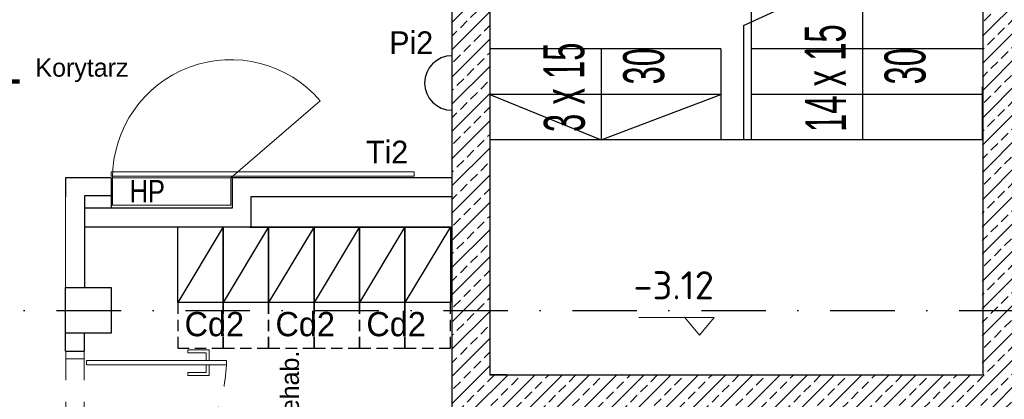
# Model space of a CAD drawing. Header units: millimetres. Extents: x 14495 to 271441, y -21035 to 2232.
# Tile 214 of 227: x 86805 to 87454, y 736 to 987. Entities that reach past the tile are written whole.
import ezdxf
from ezdxf.enums import TextEntityAlignment as Align

# ---------------------------------------------------------------- set-up
doc = ezdxf.new("R2010")
doc.units = ezdxf.units.MM
for name, pattern in [('DASHDOT', [1, 0.5, -0.25, 0, -0.25]), ('DASHED', [28.222222, 14.111111, -14.111111]), ('KRESKOWA2', [0.375, 0.25, -0.125])]:
    doc.linetypes.add(name, pattern=pattern)
for name, color, linetype in [('-- TECH  SYMBOLE', 1, 'Continuous'), ('-- TECH SYMBOLE NOWE', 1, 'Continuous'), ('-- TECH WYPOSAŻENIE', 2, 'Continuous'), ('_1_cienkie', 251, 'Continuous'), ('_A_widok', 1, 'Continuous'), ('A-POW-NR', 1, 'Continuous'), ('a_HATCH', 9, 'Continuous'), ('A_KOTA', 7, 'Continuous'), ('A_Lcienka', 253, 'Continuous'), ('A_opis', 1, 'Continuous'), ('A_OSIE', 252, 'DASHDOT'), ('A_PROJEKTOWANE', 3, 'Continuous'), ('A_SC_DZIAlOWE', 4, 'Continuous'), ('TRE_w_meble_medic_aranzacja', 1, 'Continuous')]:
    doc.layers.add(name, color=color, linetype=linetype)
doc.layers.add('A-POW', color=2, linetype='Continuous', plot=False)
for name, color, linetype, lineweight in [('a_hydrant pożarowy', 242, 'Continuous', 18), ('A_KOTY', 42, 'Continuous', 20), ('A_Stolarka_drzwi', 1, 'Continuous', 9), ('TECH Wyp-meble nowe', 1, 'Continuous', 30)]:
    doc.layers.add(name, color=color, linetype=linetype, lineweight=lineweight)
doc.styles.add('ARIAL1_2', font='arial.ttf', dxfattribs={"width": 1.2})
doc.styles.add('arialce', font='ARIALN.TTF')
doc.styles.add('AVAL', font='txt')
doc.styles.add('cg', font='GOTHIC.TTF')
doc.styles.add('iso', font='isocpeur.ttf', dxfattribs={"width": 1.2})
doc.styles.add('switz721ltexbt', font='swissel.ttf')

# ---------------------------------------------------------------- blocks, each defined once
blk = doc.blocks.new('KOTA')
for p, q in [((0, 0), (-11.77, 14.19)), ((-11.77, 14.19), (16.2, 14.19)), ((0, 0), (11.77, 14.19)), ((16.2, 14.19), (48.6, 14.19))]:
    blk.add_line(p, q)
at = {"layer": 'A_KOTA', "color": 6, "style": 'AVAL'}
blk.add_attdef('%%P0,00', (-11.32, 18.66), '', height=14.4, dxfattribs=at)
blk = doc.blocks.new('POW')
at = {"const_width": 5}
blk.add_lwpolyline([(125.3, 0), (0, 0)], dxfattribs=at)
at = {"style": 'switz721ltexbt'}
blk.add_attdef('001', (-1.8, 12.3), '', height=41.2, dxfattribs=at)
blk = doc.blocks.new('DRZWI Z OSCIEZNICA NIEOKALAJACA 90')
at = {"linetype": 'DASHED'}
for p, q in [((-12, 5), (-12, 99)), ((0, 5), (0, 99))]:
    blk.add_line(p, q, dxfattribs=at)
at = {"ltscale": 0.05}
blk.add_line((-39.5, 52), (25.59, 52), dxfattribs=at)
for points in [[(-12, 99), (-12, 104), (0, 104), (0, 99)], [(93.91, 9.01), (1.43, 9.01), (1.43, 6.01), (93.91, 6.01)], [(-12, 0), (-12, 5), (0, 5), (0, 0)]]:
    blk.add_lwpolyline(points, close=True)
for points in [[(82.48, 9.01), (82.48, 16.01), (68.48, 16.01), (68.48, 14.01), (80.48, 14.01), (80.48, 9.01)], [(82.48, 6.01), (82.48, -0.99), (68.48, -0.99), (68.48, 1.01), (80.48, 1.01), (80.48, 6.01)]]:
    blk.add_lwpolyline(points)
at = {"linetype": 'DASHED'}
blk.add_arc((0, 5), 94, 2.44751, 90, dxfattribs=at)
blk = doc.blocks.new('*U1998')
at = {"color": 1, "linetype": 'KRESKOWA2', "ltscale": 30}
blk.add_lwpolyline([(-20, 50), (-20, 80), (10, 80), (10, 50)], close=True, dxfattribs=at)
at = {"color": 2}
blk.add_lwpolyline([(10, 0), (10, 50), (-20, 50), (-20, 0)], close=True, dxfattribs=at)
at = {"color": 1}
blk.add_lwpolyline([(10, 0), (-20, 50)], dxfattribs=at)
blk = doc.blocks.new('Pk1')
at = {"layer": 'TECH Wyp-meble nowe', "color": 2, "linetype": 'Continuous'}
blk.add_line((5295.73, 5336.46), (5295.73, 5300.46), dxfattribs=at)
blk.add_arc((5295.73, 5318.46), 18, 90, 270, dxfattribs=at)

msp = doc.modelspace()

# ---------------------------------------------------------------- hatches: boundary and pattern name
at = {"layer": 'a_HATCH', "linetype": 'Continuous', "lineweight": 13}
h = msp.add_hatch(dxfattribs=at)
h.set_pattern_fill('ANSI33', color=256, scale=2, style=0)
h.set_pattern_definition([(45, (-5165.567, 327.875), (-8.9802561, 8.9802561), []), (45, (-5156.587, 327.875), (-8.9802561, 8.9802561), [6.35, -3.175])])
h.paths.add_polyline_path([(87440.13, 1302.24), (87439.79, 752.24), (87114.79, 752.24), (87114.79, 1012.24), (87089.79, 1012.24), (87089.79, 728.24), (87465.13, 728.24), (87465.13, 1302.24)])

# ---------------------------------------------------------------- linework, layer by layer
at = {"layer": '_1_cienkie', "linetype": 'DASHED'}
msp.add_line((87287.29, 1279.24), (87287.29, 930.42), dxfattribs=at)
at = {"layer": '_1_cienkie'}
msp.add_line((87282.29, 982.6), (87437.79, 1054.35), dxfattribs=at)
at = {"layer": '_A_widok'}
for p, q in [((87360.84, 1028.79), (87360.84, 907.24)), ((87282.29, 982.6), (87282.29, 907.24)), ((87287.29, 984.91), (87287.29, 907.24)), ((87267.29, 967.24), (87114.79, 967.24)), ((87188.34, 967.24), (87188.34, 907.24)), ((87267.29, 967.24), (87267.29, 907.24)), ((87439.79, 967.24), (87287.29, 967.24)), ((87267.29, 937.24), (87114.79, 937.24)), ((87114.79, 937.24), (87188.34, 907.24)), ((87188.34, 907.24), (87267.29, 937.24)), ((87439.79, 937.24), (87287.29, 937.24)), ((87439.79, 942.24), (87439.79, 907.24)), ((87439.79, 907.24), (87114.79, 907.24)), ((86956.43, 849.74), (87089.93, 849.74))]:
    msp.add_line(p, q, dxfattribs=at)
at = {"layer": 'a_HATCH', "linetype": 'Continuous', "lineweight": 15}
msp.add_line((86834.79, 869.74), (86834.79, 809.74), dxfattribs=at)
at = {"layer": 'a_hydrant pożarowy', "lineweight": 5, "ltscale": 2}
msp.add_lwpolyline([(86943.79, 882.14), (86865.79, 882.14), (86865.79, 864.14), (86943.79, 864.14)], close=True, dxfattribs=at)
at = {"layer": 'A_Lcienka', "linetype": 'Continuous', "lineweight": 5}
for p, q in [((86943.79, 882.14), (87002.87, 933.07)), ((86864.79, 862.24), (86864.79, 882.24))]:
    msp.add_line(p, q, dxfattribs=at)
msp.add_arc((86943.79, 882.14), 78, 40.76251, 180, dxfattribs=at)
at = {"layer": 'A_OSIE', "ltscale": 85}
msp.add_line((86488.51, 794.58), (88203.48, 794.58), dxfattribs=at)
msp.add_line((86488.51, 794.58), (88203.48, 794.58), dxfattribs=at)
at = {"layer": 'A_PROJEKTOWANE'}
for p, q in [((87440.13, 1302.24), (87440.13, 752.24)), ((87089.79, 1012.24), (87089.79, 752.24)), ((87114.79, 1012.24), (87114.79, 752.24)), ((87089.79, 752.24), (87089.79, 728.24)), ((87114.79, 752.24), (87425.18, 752.24)), ((87425.18, 752.24), (87439.79, 752.24))]:
    msp.add_line(p, q, dxfattribs=at)
msp.add_lwpolyline([(86834.79, 809.74), (86864.79, 809.74), (86864.79, 779.74), (86834.79, 779.74), (86834.79, 809.74)], dxfattribs=at)
at = {"layer": 'A_SC_DZIAlOWE'}
for p, q in [((86864.79, 882.24), (86834.79, 882.24)), ((86834.79, 882.24), (86834.79, 869.74)), ((86864.79, 882.24), (86864.79, 862.24)), ((87089.79, 882.24), (86944.79, 882.24)), ((86944.79, 882.24), (86944.79, 862.24)), ((86864.79, 870.42), (86847.29, 870.42)), ((86847.29, 870.42), (86847.29, 809.74)), ((86957.3, 849.74), (86957.3, 869.84)), ((87089.79, 869.74), (86957.3, 869.74)), ((86944.79, 862.24), (86847.29, 862.24)), ((86957.3, 849.74), (86847.29, 849.74)), ((86834.79, 767.74), (86834.79, 779.74)), ((86847.29, 767.74), (86847.29, 779.74)), ((86834.79, 767.74), (86847.29, 767.74)), ((87125.79, 752.24), (87114.79, 752.24))]:
    msp.add_line(p, q, dxfattribs=at)
at = {"layer": 'TECH Wyp-meble nowe', "color": 2, "linetype": 'Continuous', "lineweight": 13}
msp.add_lwpolyline([(86864.79, 883.24), (87064.79, 883.24), (87064.79, 886.24), (86864.79, 886.24)], close=True, dxfattribs=at)

# ---------------------------------------------------------------- block references
at = {"layer": '-- TECH WYPOSAŻENIE', "color": 2}
msp.add_blockref('Pk1', (81794.06, -4373.72), dxfattribs=at)
at = {"layer": 'A-POW-NR'}
ref = msp.add_blockref('POW', (86729.24, 945.73), dxfattribs=dict(at, xscale=0.6, yscale=0.6, zscale=0.6))
ref.add_attrib('88,88', '29.9', dxfattribs={"layer": 'A-POW', "height": 8, "style": 'ARIAL1_2', "width": 1.2}).set_placement((86757.46, 926.88), align=Align.RIGHT)
ref.add_attrib('POKOJ', 'Korytarz', (86814.91, 948.94), dxfattribs={"layer": 'A-POW', "height": 12, "style": 'arialce', "width": 1.2})
ref.add_attrib('001', '103', (86729.24, 950.24), dxfattribs={"layer": '0', "height": 24.71, "style": 'switz721ltexbt', "width": 0.7})
ref = msp.add_blockref('POW', (86992.03, 495.45), dxfattribs=dict(at, xscale=0.6, yscale=0.6, zscale=0.6, rotation=90))
ref.add_attrib('88,88', '  10,5', dxfattribs={"layer": 'A-POW', "height": 12, "rotation": 90, "style": 'ARIAL1_2', "width": 1.2}).set_placement((87010.89, 530.37), align=Align.RIGHT)
ref.add_attrib('POKOJ', 'Przebieralnia pacj. rehab.', (86988.82, 581.12), dxfattribs={"layer": 'A-POW', "height": 12, "rotation": 90, "style": 'arialce', "width": 1.2})
ref.add_attrib('001', '105', (86987.52, 495.45), dxfattribs={"layer": '0', "height": 24.71, "rotation": 90, "style": 'switz721ltexbt', "width": 0.7})
at = {"layer": 'A_KOTY'}
ref = msp.add_blockref('KOTA', (87253.16, 778.41), dxfattribs=dict(at, xscale=-0.8250000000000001, yscale=0.8250000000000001, zscale=0.8250000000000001))
ref.add_attrib('001', '-3.12', dxfattribs={"layer": '0', "lineweight": -3, "height": 18.562, "style": 'iso'}).set_placement((87236.16, 802.01), align=Align.CENTER)
at = {"layer": 'A_Stolarka_drzwi', "xscale": -1, "rotation": 180}
msp.add_blockref('DRZWI Z OSCIEZNICA NIEOKALAJACA 90', (86847.08, 767.74), dxfattribs=at)
at = {"layer": 'TRE_w_meble_medic_aranzacja', "xscale": -1, "rotation": 180}
for p in [(86928.8, 849.87), (86928.8, 849.87), (86958.8, 849.87), (86958.8, 849.87), (86988.8, 849.87), (86988.8, 849.87), (87018.8, 849.87), (87018.8, 849.87), (87048.8, 849.87), (87048.8, 849.87), (87078.8, 849.87), (87078.8, 849.87)]:
    msp.add_blockref('*U1998', p, dxfattribs=at)

# ---------------------------------------------------------------- texts
at = {"layer": '-- TECH  SYMBOLE', "color": 1, "style": 'cg'}
for p in [(86913.34, 777.7), (86913.34, 777.7), (86973.34, 777.7), (86973.34, 777.7), (87033.34, 777.7), (87033.34, 777.7)]:
    msp.add_text('Cd2', height=16, dxfattribs=at).set_placement(p)
at = {"layer": '-- TECH SYMBOLE NOWE', "color": 1, "style": 'cg'}
for s, p in [('Pi2', (87048.43, 963.82)), ('Ti2', (87033.06, 891.69))]:
    msp.add_text(s, height=15, dxfattribs=at).set_placement(p)
at = {"layer": 'a_hydrant pożarowy', "insert": (86877.04, 880.71), "char_height": 14.6667, "width": 36.0259, "attachment_point": 1, "rotation": 0.04338, "style": 'arialce'}
msp.add_mtext('{\\fArial Narrow|b0|i0|c238|p34;HP}', dxfattribs=at)
at = {"layer": 'A_opis', "ltscale": 0.7, "char_height": 27, "width": 351.2712, "attachment_point": 1, "rotation": 90.40987, "style": 'arialce'}
for s, insert in [('{\\fArial Narrow|b0|i0|c238|p34;\\W0.7;14\\fArial Narrow|b0|i0|c0|p34; x 15}', (87323.01, 912.32)), ('{\\fArial Narrow|b0|i0|c238|p34;\\W0.7;3\\fArial Narrow|b0|i0|c0|p34; x 15}', (87150.51, 912.32)), ('{\\W0.7;30}', (87202.89, 943.65)), ('{\\W0.7;30}', (87375.39, 943.65))]:
    msp.add_mtext(s, dxfattribs=dict(at, insert=insert))

doc.saveas('drawing.dxf')
